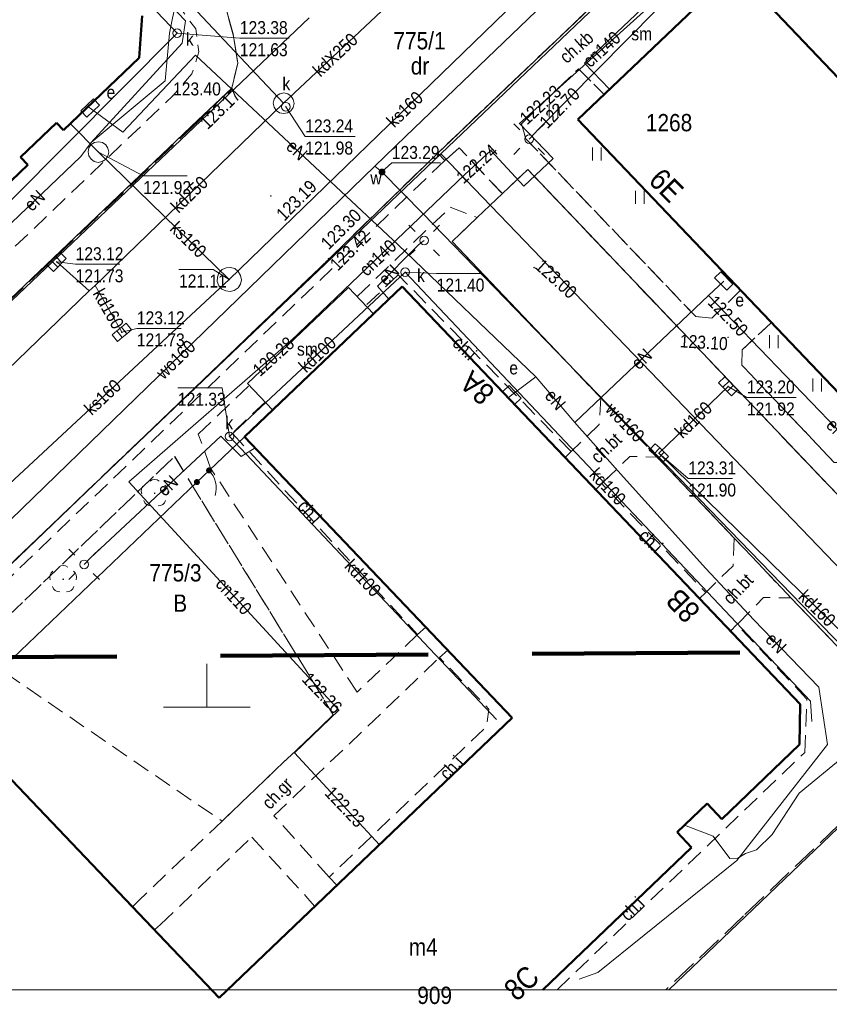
# Model space of a CAD drawing. Extents: x 6439600 to 6443631, y 5654340 to 5654937.
# Tile 27 of 54: x 6440839 to 6440886, y 5654733 to 5654790. Entities that reach past the tile are written whole.
import ezdxf
from ezdxf.enums import TextEntityAlignment as Align

# ---------------------------------------------------------------- set-up
doc = ezdxf.new("R2010")
doc.units = 0
doc.header["$MEASUREMENT"] = 0
for name, pattern in [('1.0_0.5', [1.5, 1, -0.5]), ('1.5_0.5', [2, 1.5, -0.5]), ('2', [0.9, 0.6, -0.3]), ('219-500', [0]), ('PRZER2-1', [3, 2, -1])]:
    doc.linetypes.add(name, pattern=pattern)
doc.layers.get('0').update_dxf_attribs({"color": 2, "linetype": 'CONTINUOUS', "lineweight": 5})
doc.layers.add('1ramki', color=7, linetype='PRZER2-1', lineweight=18)
doc.layers.add('z - kartowanie', color=2, linetype='CONTINUOUS', lineweight=5)
for name, color, linetype in [('203-punkt graniczny', 7, 'CONTINUOUS'), ('209-oznaczenie konturu klasyfikacyjnego', 7, 'CONTINUOUS'), ('210-oznaczenie konturu użytku gruntowego', 7, 'CONTINUOUS'), ('211-numer działki ewidencyjnej', 7, 'CONTINUOUS'), ('218-kontur użytku gruntowego', 7, 'CONTINUOUS'), ('219-działka ewidencyjna', 7, 'CONTINUOUS'), ('238-Punkt adresowy budynku', 7, 'CONTINUOUS'), ('312-budynek ewidencyjny', 7, 'CONTINUOUS'), ('312-oznaczenie budynku ewidencyjnego', 7, 'CONTINUOUS'), ('312-oznaczenie budynku ewidencyjnego-Atr117', 7, 'CONTINUOUS'), ('chodnik', 7, 'CONTINUOUS'), ('chodnik-Atr17', 7, 'CONTINUOUS'), ('jezdnia', 7, 'CONTINUOUS'), ('komora podziemna', 7, 'CONTINUOUS'), ('kratka ściekowa', 7, 'CONTINUOUS'), ('krawężnik', 7, 'CONTINUOUS'), ('latarnia', 7, 'CONTINUOUS'), ('ogrodzenie trwałe', 7, 'CONTINUOUS'), ('pikieta sztuczna', 7, 'CONTINUOUS'), ('pikieta sztuczna-Atr2', 7, 'CONTINUOUS'), ('plac gier i zabaw', 7, 'CONTINUOUS'), ('przewód ciepłowniczy', 7, 'CONTINUOUS'), ('przewód ciepłowniczy-Atr1', 7, 'CONTINUOUS'), ('przewód elektroenergetyczny podziemny', 7, 'CONTINUOUS'), ('przewód elektroenergetyczny podziemny-Atr1', 7, 'CONTINUOUS'), ('przewód kanalizacyjny', 7, 'CONTINUOUS'), ('przewód kanalizacyjny-Atr1', 7, 'CONTINUOUS'), ('przewód telekomunikacyjny podziemny', 7, 'CONTINUOUS'), ('przewód wodociągowy', 7, 'CONTINUOUS'), ('przewód wodociągowy-Atr1', 7, 'CONTINUOUS'), ('rzedna', 7, 'CONTINUOUS'), ('rzedna-Atr2', 7, 'CONTINUOUS'), ('rzedna-Atr3', 7, 'CONTINUOUS'), ('studnia kanalizacyjna', 7, 'CONTINUOUS'), ('studnia kanalizacyjna-Atr17', 7, 'CONTINUOUS'), ('szafa elektroenergetyczna lub kontener', 7, 'CONTINUOUS'), ('szafa elektroenergetyczna lub kontener-Atr17', 7, 'CONTINUOUS'), ('trawnik', 7, 'CONTINUOUS'), ('właz do komory lub kanału - okrągły', 7, 'CONTINUOUS'), ('właz do komory lub kanału - okrągły-Atr17', 7, 'CONTINUOUS'), ('Zakres', 7, 'CONTINUOUS'), ('zasuwa lub zawór', 7, 'CONTINUOUS'), ('zasuwa lub zawór-Atr17', 7, 'CONTINUOUS')]:
    doc.layers.add(name, color=color, linetype=linetype)
doc.styles.add('MapaZas', font='geodezja.shx', dxfattribs={"width": 0.9})
doc.linetypes.add('902-500', pattern='A,3.75,0,[1,ksztalty.shx,S=0.5,R=0,X=0,Y=0],3.75', length=7.5)

# ---------------------------------------------------------------- blocks, each defined once
blk = doc.blocks.new('203')
at = {"linetype": 'Continuous', "lineweight": 0}
h = blk.add_hatch(color=0, dxfattribs=at)
edge = h.paths.add_edge_path()
edge.add_arc((0, 0), 0.045, 0, 360)
blk = doc.blocks.new('PW01')
at = {"linetype": 'Continuous', "lineweight": 13}
h = blk.add_hatch(color=0, dxfattribs=at)
edge = h.paths.add_edge_path()
edge.add_arc((0, 0), 0.045, 0, 360)
blk = doc.blocks.new('US15')
at = {"color": 0, "linetype": 'Continuous', "lineweight": 13}
blk.add_circle((0, 0), 0.25, dxfattribs=at)
blk = doc.blocks.new('US22')
at = {"color": 0, "linetype": 'Continuous', "lineweight": 13}
blk.add_circle((0, 0), 0.25, dxfattribs=at)
blk = doc.blocks.new('US25')
at = {"linetype": 'Continuous', "lineweight": 0}
h = blk.add_hatch(color=0, dxfattribs=at)
edge = h.paths.add_edge_path()
edge.add_arc((0, 0), 0.2, 0, 360)
blk = doc.blocks.new('TU04')
at = {"color": 0, "linetype": 'Continuous', "lineweight": 13}
for p, q in [((0, 0), (0, 0.75)), ((0.5, 0), (0.5, 0.75))]:
    blk.add_line(p, q, dxfattribs=at)
blk = doc.blocks.new('US05')
at = {"color": 0, "linetype": 'Continuous', "lineweight": 13}
for p, q in [((-0.525, -0.25), (-0.525, 0.25)), ((-0.525, 0.25), (-0.175, 0.25)), ((-0.175, -0.25), (-0.175, 0.25)), ((-0.175, 0.25), (0.175, 0.25)), ((0.175, -0.25), (0.175, 0.25)), ((0.175, 0.25), (0.525, 0.25)), ((0.525, -0.25), (0.525, 0.25)), ((-0.525, -0.25), (-0.175, -0.25)), ((-0.175, -0.25), (0.175, -0.25)), ((0.175, -0.25), (0.525, -0.25))]:
    blk.add_line(p, q, dxfattribs=at)
blk = doc.blocks.new('US18')
at = {"color": 0, "linetype": 'Continuous', "lineweight": 13}
for p, q in [((-0.5, -0.25), (-0.5, 0.25)), ((-0.5, 0.25), (0.5, 0.25)), ((0.5, -0.25), (0.5, 0.25)), ((-0.5, -0.25), (0.5, -0.25))]:
    blk.add_line(p, q, dxfattribs=at)
blk = doc.blocks.new('SM01')
at = {"color": 0, "linetype": 'Continuous', "lineweight": 13}
for p, q in [((-0.53, 0.531), (-0.883, 0.884)), ((0.531, 0.531), (0.884, 0.884)), ((-0.53, -0.53), (-0.883, -0.883)), ((0.531, -0.53), (0.884, -0.883))]:
    blk.add_line(p, q, dxfattribs=at)
blk.add_circle((0, 0), 0.25, dxfattribs=at)
blk = doc.blocks.new('ktok04l')
at = {"color": 0, "linetype": 'Continuous', "lineweight": 18}
blk.add_arc((0, 3), 3, 210, 270, dxfattribs=at)
blk = doc.blocks.new('bgs')
at = {"color": 0, "linetype": 'Continuous', "lineweight": 0, "const_width": 0.35}
blk.add_lwpolyline([(-0.175, 0, 1), (0.175, 0, 1)], format="xyb", close=True, dxfattribs=at)
blk = doc.blocks.new('OP021')
at = {"linetype": 'Continuous', "lineweight": 13}
h = blk.add_hatch(color=0, dxfattribs=at)
edge = h.paths.add_edge_path()
edge.add_arc((0, 0), 0.05, 0, 360)
at = {"color": 0, "linetype": 'Continuous', "lineweight": 13}
for centre, start, end in [((0, 0.4), 49.272, 130.728), ((-0.38, 0.124), 121.308, 202.548), ((0.38, 0.124), 337.452, 58.692), ((-0.235, -0.324), 193.221, 274.871), ((0.235, -0.324), 265.129, 346.779)]:
    blk.add_arc(centre, 0.4, start, end, dxfattribs=at)

msp = doc.modelspace()

# ---------------------------------------------------------------- linework, layer by layer
at = {"color": 0, "lineweight": 13}
for p, q in [((6440850, 5654750), (6440850, 5654752.5)), ((6440850, 5654750), (6440850, 5654752.5)), ((6440847.5, 5654750), (6440852.5, 5654750)), ((6440847.5, 5654750), (6440852.5, 5654750))]:
    msp.add_line(p, q, dxfattribs=at)
at = {"layer": '1ramki', "color": 0, "linetype": 'Continuous', "lineweight": 13}
msp.add_lwpolyline([(6441061.201, 5654733.678), (6440774.191, 5654733.678), (6440774.191, 5654936.883), (6441061.201, 5654936.883)], close=True, dxfattribs=at)
at = {"layer": '218-kontur użytku gruntowego', "color": 3, "linetype": 'Continuous', "lineweight": 13, "flags": 128}
for points in [[(6440863.53, 5654781.95), (6440910.96, 5654827.15)], [(6440910.96, 5654827.15), (6440863.53, 5654781.95)], [(6440810.59, 5654746.77), (6440855.91, 5654789.81)], [(6440855.91, 5654789.81), (6440810.59, 5654746.77)], [(6440826.87, 5654747.04), (6440863.53, 5654781.95)], [(6440863.53, 5654781.95), (6440826.87, 5654747.04)]]:
    msp.add_lwpolyline(points, dxfattribs=at)
at = {"layer": '218-kontur użytku gruntowego', "color": 3, "linetype": 'Continuous', "lineweight": 13}
for points in [[(6440894.03, 5654750.25), (6440876.69, 5654733.678)], [(6440876.69, 5654733.678), (6440894.03, 5654750.25)]]:
    msp.add_lwpolyline(points, dxfattribs=at)
at = {"layer": '219-działka ewidencyjna', "color": 3, "linetype": '219-500', "lineweight": 13, "flags": 128}
for points in [[(6440863.53, 5654781.95), (6440910.96, 5654827.15)], [(6440855.91, 5654789.81), (6440810.59, 5654746.77)], [(6440863.53, 5654781.95), (6440826.87, 5654747.04)], [(6440894.03, 5654750.25), (6440863.53, 5654781.95)]]:
    msp.add_lwpolyline(points, dxfattribs=at)
at = {"layer": '219-działka ewidencyjna', "color": 3, "linetype": '219-500', "lineweight": 13}
msp.add_lwpolyline([(6440894.03, 5654750.25), (6440876.69, 5654733.678)], dxfattribs=at)
at = {"layer": '312-budynek ewidencyjny', "color": 7, "linetype": 'Continuous', "lineweight": 50, "flags": 128}
for points in [[(6440871.44, 5654783.94), (6440880.52, 5654792.61)], [(6440880.52, 5654792.61), (6440895.99, 5654776.37)], [(6440846.27, 5654789.93), (6440846.09, 5654787.5)], [(6440846.09, 5654787.5), (6440841.72, 5654783.32)], [(6440841.31, 5654783.75), (6440839.24, 5654781.77)], [(6440841.72, 5654783.32), (6440841.31, 5654783.75)], [(6440894.46, 5654759.82), (6440871.44, 5654783.94)], [(6440839.65, 5654781.33), (6440837.23, 5654779.02)], [(6440839.24, 5654781.77), (6440839.65, 5654781.33)], [(6440852.17, 5654765.62), (6440861.28, 5654774.29)], [(6440861.28, 5654774.29), (6440884.29, 5654750.17)], [(6440867.65, 5654749.39), (6440852.17, 5654765.62)], [(6440884.29, 5654750.17), (6440884.25, 5654747.84)], [(6440835.22, 5654749.44), (6440850.72, 5654733.22)], [(6440850.72, 5654733.22), (6440867.65, 5654749.39)], [(6440884.25, 5654747.84), (6440879.75, 5654743.54)], [(6440878.91, 5654744.44), (6440877.17, 5654742.78)], [(6440879.75, 5654743.54), (6440878.91, 5654744.44)], [(6440877.17, 5654742.78), (6440878.01, 5654741.89)]]:
    msp.add_lwpolyline(points, dxfattribs=at)
at = {"layer": '312-budynek ewidencyjny', "color": 7, "linetype": 'Continuous', "lineweight": 50}
msp.add_lwpolyline([(6440878.01, 5654741.89), (6440869.407, 5654733.678)], dxfattribs=at)
at = {"layer": 'chodnik', "color": 7, "linetype": '1.0_0.5', "lineweight": 13}
for p, q in [((6440868.18, 5654783.7), (6440871.48, 5654786.87)), ((6440871.48, 5654786.87), (6440872.95, 5654785.38)), ((6440872.95, 5654785.38), (6440873.18, 5654785.6)), ((6440868.43, 5654782.83), (6440868.18, 5654783.7)), ((6440878.25, 5654772.56), (6440868.43, 5654782.83)), ((6440864.58, 5654782.3), (6440863.75, 5654781.57)), ((6440867.08, 5654779.66), (6440864.58, 5654782.3)), ((6440863.75, 5654781.57), (6440820.82, 5654740.43)), ((6440865.63, 5654778.28), (6440867.08, 5654779.66)), ((6440858.689, 5654773.719), (6440864.07, 5654778.87)), ((6440864.07, 5654778.87), (6440865.63, 5654778.28)), ((6440861.06, 5654774.97), (6440859.186, 5654773.196)), ((6440871.05, 5654764.77), (6440861.06, 5654774.97)), ((6440859.63, 5654772.73), (6440861.28, 5654774.29)), ((6440861.28, 5654774.29), (6440870.7, 5654764.43)), ((6440880.84, 5654774.08), (6440879.19, 5654772.47)), ((6440882.62, 5654772.22), (6440880.84, 5654774.08)), ((6440853.78, 5654767.15), (6440859.63, 5654772.73)), ((6440879.19, 5654772.47), (6440878.25, 5654772.56)), ((6440880.93, 5654770.64), (6440882.62, 5654772.22)), ((6440880.91, 5654769.76), (6440880.93, 5654770.64)), ((6440886.25, 5654764.14), (6440880.91, 5654769.76)), ((6440849.51, 5654765.77), (6440852.44, 5654768.57)), ((6440853.372, 5654767.622), (6440851.47, 5654765.83)), ((6440852.17, 5654765.62), (6440853.78, 5654767.15)), ((6440850.22, 5654763.81), (6440849.51, 5654765.77)), ((6440851.47, 5654765.83), (6440862.18, 5654754.19)), ((6440862.66, 5654754.63), (6440852.17, 5654765.62)), ((6440870.7, 5654764.43), (6440871.05, 5654764.77)), ((6440836.46, 5654753.28), (6440848.14, 5654764.48)), ((6440848.14, 5654764.48), (6440849.14, 5654762.84)), ((6440858.68, 5654750.87), (6440850.22, 5654763.81)), ((6440849.14, 5654762.84), (6440857.31, 5654749.56)), ((6440862.66, 5654754.63), (6440862.18, 5654754.19)), ((6440862.18, 5654754.19), (6440862.66, 5654754.63)), ((6440863.93, 5654753.29), (6440862.66, 5654754.63)), ((6440862.18, 5654754.19), (6440858.68, 5654750.87)), ((6440853.88, 5654743.73), (6440863.45, 5654752.87)), ((6440863.45, 5654752.87), (6440863.93, 5654753.29)), ((6440857.31, 5654749.56), (6440850.88, 5654743.42)), ((6440857.07, 5654740.19), (6440853.88, 5654743.73)), ((6440850.88, 5654743.42), (6440846.07, 5654738.84)), ((6440847.33, 5654737.46), (6440852.6, 5654742.5)), ((6440852.6, 5654742.5), (6440855.82, 5654738.98)), ((6440856.24, 5654738.5), (6440857.52, 5654739.72)), ((6440857.52, 5654739.72), (6440857.07, 5654740.19)), ((6440846.07, 5654738.84), (6440845.7, 5654738.47)), ((6440855.82, 5654738.98), (6440856.24, 5654738.5)), ((6440845.7, 5654738.47), (6440846.97, 5654737.14)), ((6440846.97, 5654737.14), (6440847.33, 5654737.46))]:
    msp.add_line(p, q, dxfattribs=at)
at = {"layer": 'chodnik', "color": 7, "linetype": '1.0_0.5', "lineweight": 13, "flags": 128}
for points in [[(6440942.82, 5654796.94), (6440939.94, 5654796.98), (6440937.76, 5654799.26), (6440941.25, 5654802.59), (6440917.33, 5654827.7), (6440913.84, 5654824.39), (6440910.98, 5654827.37), (6440886.81, 5654804.24), (6440876.93, 5654794.93), (6440863.34, 5654782), (6440863.75, 5654781.57), (6440864.58, 5654782.3), (6440867.08, 5654779.66), (6440868.54, 5654781.05), (6440892.55, 5654755.87), (6440892.75, 5654755.68), (6440892.96, 5654755.5), (6440893.12, 5654755.38), (6440893.19, 5654755.33), (6440893.42, 5654755.18), (6440893.65, 5654755.03), (6440893.9, 5654754.9), (6440894.15, 5654754.78), (6440894.41, 5654754.68), (6440894.67, 5654754.59), (6440894.93, 5654754.51), (6440895.2, 5654754.45), (6440895.48, 5654754.4), (6440895.75, 5654754.36), (6440896.03, 5654754.34), (6440896.31, 5654754.34), (6440896.59, 5654754.36), (6440896.87, 5654754.39), (6440897.14, 5654754.43), (6440897.41, 5654754.49), (6440897.68, 5654754.57), (6440897.95, 5654754.66), (6440898.21, 5654754.76), (6440898.46, 5654754.88), (6440898.7, 5654755.02), (6440898.94, 5654755.16), (6440899.17, 5654755.32), (6440899.39, 5654755.5), (6440899.6, 5654755.68)], [(6440851.55, 5654788.75), (6440851.13, 5654790.25), (6440850.04, 5654791.6), (6440848.61, 5654790.18), (6440849.36, 5654789.17), (6440849.54, 5654787.84), (6440849.14, 5654786.58), (6440848.05, 5654785.33), (6440830.7, 5654768.75), (6440827.69, 5654765.89), (6440814.85, 5654753.65), (6440814.36, 5654753.24), (6440813.67, 5654753.04), (6440813, 5654753.03), (6440812.35, 5654753.12), (6440811.69, 5654753.33), (6440810.87, 5654753.84), (6440809.34, 5654752.54), (6440810.6, 5654751.63), (6440812.07, 5654751.11), (6440813.64, 5654750.99), (6440815.16, 5654751.39), (6440816.09, 5654752.08), (6440849.49, 5654783.9), (6440851.44, 5654785.75), (6440851.79, 5654787.2)], [(6440872.76, 5654767.86), (6440872.67, 5654766.33), (6440871.05, 5654764.77), (6440870.7, 5654764.43), (6440872.47, 5654762.57), (6440872.82, 5654762.91), (6440874.44, 5654764.48), (6440876.02, 5654764.44)], [(6440872.82, 5654762.91), (6440872.47, 5654762.57), (6440878.47, 5654756.28), (6440878.83, 5654756.63)], [(6440880.48, 5654759.77), (6440880.41, 5654758.17), (6440878.83, 5654756.63), (6440878.47, 5654756.28), (6440880.26, 5654754.4), (6440882.17, 5654756.33), (6440883.75, 5654756.32)], [(6440863.93, 5654753.29), (6440863.45, 5654752.87), (6440866.3, 5654749.88), (6440866.16, 5654748.88), (6440857.07, 5654740.19), (6440857.52, 5654739.72), (6440867.65, 5654749.39)]]:
    msp.add_lwpolyline(points, close=True, dxfattribs=at)
at = {"layer": 'chodnik', "color": 7, "linetype": '1.0_0.5', "lineweight": 13}
for points in [[(6440880.63, 5654754.78), (6440880.26, 5654754.4), (6440884.29, 5654750.17), (6440884.25, 5654747.84), (6440879.75, 5654743.54), (6440878.91, 5654744.44), (6440877.17, 5654742.78), (6440878.01, 5654741.89), (6440869.413, 5654733.678)], [(6440870.241, 5654733.678), (6440884.55, 5654747.39), (6440884.67, 5654750.46), (6440880.63, 5654754.78)]]:
    msp.add_lwpolyline(points, dxfattribs=at)
at = {"layer": 'jezdnia', "color": 7, "linetype": '1.5_0.5', "lineweight": 13}
for points in [[(6440827.298, 5654733.678), (6440821.92, 5654739.32), (6440820.82, 5654740.43), (6440820.43, 5654740.89), (6440819.33, 5654742.43), (6440818.95, 5654743.52), (6440818.84, 5654744.5), (6440818.89, 5654745.43), (6440819.34, 5654746.49), (6440819.95, 5654747.29), (6440820.93, 5654748.06), (6440822.15, 5654748.15), (6440822.8, 5654747.69), (6440825.13, 5654745.26), (6440857.05, 5654775.88), (6440863.34, 5654782), (6440876.93, 5654794.93), (6440886.81, 5654804.24), (6440910.98, 5654827.37), (6440912.97, 5654829.21)], [(6440838.12, 5654804.27), (6440842.88, 5654799.25), (6440846.16, 5654795.77), (6440850.04, 5654791.6), (6440851.13, 5654790.25), (6440851.55, 5654788.75), (6440851.79, 5654787.2), (6440851.44, 5654785.75), (6440849.53, 5654783.86), (6440816.09, 5654752.08)], [(6440892.55, 5654755.87), (6440868.54, 5654781.05), (6440867.08, 5654779.66), (6440865.63, 5654778.28), (6440864.18, 5654776.89), (6440872.76, 5654767.86), (6440880.48, 5654759.77), (6440883.75, 5654756.32), (6440888.19, 5654751.68)], [(6440887.97, 5654744.59), (6440881.01, 5654737.95), (6440876.527, 5654733.678)]]:
    msp.add_lwpolyline(points, dxfattribs=at)
at = {"layer": 'komora podziemna', "color": 32, "linetype": 'Continuous', "lineweight": 13, "flags": 128}
for points in [[(6440854.2, 5654784.33), (6440854.01, 5654784.47), (6440853.89, 5654784.66), (6440853.84, 5654784.89), (6440853.89, 5654785.12), (6440854.03, 5654785.31), (6440854.22, 5654785.43), (6440854.45, 5654785.48), (6440854.68, 5654785.42), (6440854.87, 5654785.29), (6440854.99, 5654785.1), (6440855.04, 5654784.87), (6440854.99, 5654784.64), (6440854.85, 5654784.45), (6440854.66, 5654784.32), (6440854.43, 5654784.28)], [(6440844.34, 5654782.05), (6440844.28, 5654781.82), (6440844.15, 5654781.63), (6440843.96, 5654781.51), (6440843.73, 5654781.46), (6440843.5, 5654781.51), (6440843.31, 5654781.65), (6440843.18, 5654781.84), (6440843.14, 5654782.07), (6440843.19, 5654782.3), (6440843.32, 5654782.49), (6440843.52, 5654782.61), (6440843.75, 5654782.66), (6440843.98, 5654782.61), (6440844.16, 5654782.47), (6440844.29, 5654782.28)], [(6440852, 5654774.69), (6440851.94, 5654774.44), (6440851.81, 5654774.22), (6440851.59, 5654774.07), (6440851.34, 5654774), (6440851.09, 5654774.04), (6440850.87, 5654774.15), (6440850.69, 5654774.34), (6440850.6, 5654774.58), (6440850.61, 5654774.84), (6440850.7, 5654775.08), (6440850.89, 5654775.27), (6440851.12, 5654775.38), (6440851.37, 5654775.4), (6440851.62, 5654775.33), (6440851.82, 5654775.16), (6440851.95, 5654774.94)]]:
    msp.add_lwpolyline(points, close=True, dxfattribs=at)
at = {"layer": 'krawężnik', "color": 7, "linetype": 'Continuous', "lineweight": 13, "flags": 128}
for points in [[(6440912.97, 5654829.21), (6440910.98, 5654827.37), (6440886.81, 5654804.24), (6440876.93, 5654794.93), (6440863.34, 5654782), (6440857.05, 5654775.88), (6440825.13, 5654745.26)], [(6440850.04, 5654791.6), (6440851.13, 5654790.25), (6440851.55, 5654788.75), (6440851.79, 5654787.2), (6440851.44, 5654785.75), (6440849.49, 5654783.9), (6440816.09, 5654752.08)], [(6440864.18, 5654776.89), (6440865.63, 5654778.28), (6440867.08, 5654779.66), (6440868.54, 5654781.05)], [(6440868.54, 5654781.05), (6440892.55, 5654755.87)], [(6440872.76, 5654767.86), (6440864.18, 5654776.89)], [(6440880.48, 5654759.77), (6440876.02, 5654764.44)], [(6440883.75, 5654756.32), (6440888.19, 5654751.68)]]:
    msp.add_lwpolyline(points, dxfattribs=at)
at = {"layer": 'ogrodzenie trwałe', "color": 7, "linetype": '902-500', "lineweight": 35}
for points in [[(6440850.133, 5654763.676), (6440852.17, 5654765.62)], [(6440835.22, 5654749.44), (6440849.425, 5654763)]]:
    msp.add_lwpolyline(points, dxfattribs=at)
at = {"layer": 'plac gier i zabaw', "color": 7, "linetype": '1.0_0.5', "lineweight": 13, "flags": 128}
msp.add_lwpolyline([(6440857.31, 5654749.56), (6440849.14, 5654762.84), (6440848.14, 5654764.48), (6440836.46, 5654753.28), (6440838.08, 5654752.17), (6440850.88, 5654743.42)], close=True, dxfattribs=at)
at = {"layer": 'przewód ciepłowniczy', "color": 212, "linetype": 'Continuous', "lineweight": 13, "flags": 128}
for points in [[(6440891.37, 5654805.23), (6440890.16, 5654804.09), (6440877.56, 5654792.28), (6440868.07, 5654783.71), (6440870.02, 5654781.68), (6440868.31, 5654780.09), (6440866.42, 5654782.16), (6440864.88, 5654780.74)], [(6440854.87, 5654771.18), (6440864.88, 5654780.74)], [(6440854.87, 5654771.18), (6440845.5, 5654763.01), (6440857.62, 5654749.82), (6440855.07, 5654747.37), (6440859.97, 5654742.05)]]:
    msp.add_lwpolyline(points, dxfattribs=at)
at = {"layer": 'przewód elektroenergetyczny podziemny', "color": 1, "linetype": 'Continuous', "lineweight": 13, "flags": 128}
for points in [[(6440868.62, 5654782.81), (6440869.17, 5654783.38), (6440875.99, 5654790.28), (6440887.85, 5654801.06), (6440888.27, 5654801.39), (6440888.61, 5654801.79), (6440891.81, 5654805.07), (6440898, 5654811.58), (6440900.58, 5654814.71), (6440902.32, 5654816.71), (6440903.96, 5654818.44), (6440906.7, 5654819.62), (6440907.59, 5654819.96), (6440907.99, 5654820.13), (6440908.47, 5654819.72), (6440931.56, 5654795.19), (6440931.92, 5654794.82)], [(6440841.64, 5654797.08), (6440848.76, 5654789.63), (6440848.57, 5654788.34), (6440843.31, 5654782.62)], [(6440848.67, 5654791.45), (6440848.23, 5654790.83), (6440847.85, 5654788.93), (6440847.59, 5654786.18), (6440843.31, 5654782.62)], [(6440843.15, 5654784.68), (6440843.26, 5654784.6), (6440845.14, 5654783.21), (6440849.34, 5654787.66), (6440861.05, 5654776.7), (6440869.02, 5654769.07)], [(6440843.31, 5654782.62), (6440842.72, 5654781.81), (6440837.37, 5654776.7), (6440836.76, 5654776.39), (6440830.7, 5654770.17), (6440830.49, 5654769.96)], [(6440860.52, 5654773.57), (6440859.86, 5654774.31), (6440862.24, 5654776.7), (6440862.56, 5654776.95)], [(6440878.98, 5654773.77), (6440879.87, 5654774.61)], [(6440878.98, 5654773.77), (6440871.26, 5654766.45)], [(6440899.91, 5654760.82), (6440897.29, 5654758.33), (6440893.81, 5654758.38), (6440878.98, 5654773.77)], [(6440867.41, 5654767.87), (6440867.63, 5654768.04), (6440869.02, 5654769.07)], [(6440869.02, 5654769.07), (6440871.26, 5654766.45)], [(6440871.26, 5654766.45), (6440871.38, 5654766.3), (6440874.07, 5654763.28), (6440878.84, 5654758.01), (6440881.6, 5654755.05), (6440885.36, 5654751.16), (6440885.87, 5654747.84), (6440880.63, 5654741.15), (6440872.59, 5654734.67), (6440871.52, 5654734.29)], [(6440852.8, 5654764.97), (6440851.99, 5654764.47), (6440850.81, 5654765.65), (6440843.26, 5654758.61), (6440842.91, 5654758.25)]]:
    msp.add_lwpolyline(points, dxfattribs=at)
at = {"layer": 'przewód kanalizacyjny', "color": 34, "linetype": 'Continuous', "lineweight": 13, "flags": 128}
msp.add_lwpolyline([(6440848.29, 5654788.93), (6440813.2, 5654753.66), (6440792.45, 5654774.58), (6440803.43, 5654784.19), (6440812.99, 5654774.59), (6440828.19, 5654789.07), (6440818.73, 5654799.09), (6440829.19, 5654808.97)], close=True, dxfattribs=at)
for points in [[(6440832.89, 5654807.73), (6440854.44, 5654784.88)], [(6440851.3, 5654774.7), (6440871.57, 5654794.36)], [(6440854.44, 5654784.88), (6440860.4, 5654790.48)], [(6440854.44, 5654784.88), (6440843.54, 5654774.36)], [(6440843.74, 5654782.06), (6440842.12, 5654783.69)], [(6440851.3, 5654774.7), (6440843.74, 5654782.06)], [(6440843.2, 5654774.04), (6440841.33, 5654775.72)], [(6440861.46, 5654775.12), (6440851.31, 5654765.63)], [(6440884.96, 5654749.17), (6440884.88, 5654750.35), (6440861.46, 5654775.12)], [(6440851.3, 5654774.7), (6440836.65, 5654761.11)], [(6440843.2, 5654774.04), (6440821.88, 5654753.44)], [(6440843.2, 5654774.04), (6440843.54, 5654774.36)], [(6440843.54, 5654774.36), (6440845.09, 5654771.65)], [(6440880.12, 5654768.53), (6440876.12, 5654764.67)], [(6440851.31, 5654765.63), (6440866.73, 5654749.29)], [(6440876.12, 5654764.67), (6440894.41, 5654746.76)]]:
    msp.add_lwpolyline(points, dxfattribs=at)
at = {"layer": 'przewód telekomunikacyjny podziemny', "color": 30, "linetype": 'Continuous', "lineweight": 13, "flags": 128}
msp.add_lwpolyline([(6440901.71, 5654761.09), (6440895.25, 5654755.04), (6440886.71, 5654747.08), (6440884.23, 5654745.03), (6440882.67, 5654742.65), (6440881.77, 5654741.76), (6440881.12, 5654741.56), (6440880.68, 5654741.29), (6440880.22, 5654741.27), (6440879.26, 5654742.55), (6440877.6, 5654743.19)], dxfattribs=at)
at = {"layer": 'przewód wodociągowy', "color": 5, "linetype": 'Continuous', "lineweight": 13, "flags": 128}
for points in [[(6440881.74, 5654802.4), (6440861.5, 5654782.97)], [(6440861.5, 5654782.97), (6440859.71, 5654781.24)], [(6440859.71, 5654781.24), (6440836.68, 5654758.92)], [(6440888.52, 5654751.64), (6440862.51, 5654778.5), (6440860.12, 5654780.91), (6440859.71, 5654781.24)]]:
    msp.add_lwpolyline(points, dxfattribs=at)
at = {"layer": 'rzedna-Atr2', "color": 34, "lineweight": 13, "flags": 128}
for points in [[(6440848.29, 5654788.93), (6440851.91, 5654788.64), (6440854.764, 5654788.64)], [(6440841.33, 5654775.72), (6440842.42, 5654775.58), (6440844.981, 5654775.58)], [(6440861.46, 5654775.12), (6440863.28, 5654775.05), (6440865.868, 5654775.05)], [(6440845.09, 5654771.65), (6440845.96, 5654771.88), (6440848.521, 5654771.88)], [(6440851.31, 5654765.63), (6440850.89, 5654768.45), (6440848.329, 5654768.45)], [(6440880.12, 5654768.53), (6440881.21, 5654767.89), (6440884.058, 5654767.89)], [(6440876.12, 5654764.67), (6440877.82, 5654763.21), (6440880.381, 5654763.21)]]:
    msp.add_lwpolyline(points, dxfattribs=at)
at = {"layer": 'rzedna-Atr2', "color": 7, "lineweight": 13, "flags": 128}
msp.add_lwpolyline([(6440854.57, 5654784.68), (6440855.69, 5654782.96), (6440858.576, 5654782.96)], dxfattribs=at)
at = {"layer": 'rzedna-Atr2', "color": 32, "lineweight": 13, "flags": 128}
for points in [[(6440843.74, 5654782.06), (6440846.33, 5654780.68), (6440848.86, 5654780.68)], [(6440851.3, 5654774.7), (6440850.37, 5654775.28), (6440848.393, 5654775.28)]]:
    msp.add_lwpolyline(points, dxfattribs=at)
at = {"layer": 'rzedna-Atr2', "color": 5, "lineweight": 13, "flags": 128}
msp.add_lwpolyline([(6440860.12, 5654780.91), (6440860.69, 5654781.43), (6440863.512, 5654781.43)], dxfattribs=at)
at = {"layer": 'trawnik', "color": 7, "linetype": '1.0_0.5', "lineweight": 13, "flags": 128}
for points in [[(6440891.09, 5654781.51), (6440896.74, 5654786.9), (6440882.43, 5654797.22), (6440877.25, 5654792.36), (6440878.71, 5654790.89), (6440880.52, 5654792.61)], [(6440868.43, 5654782.83), (6440878.25, 5654772.56), (6440879.19, 5654772.47), (6440880.84, 5654774.08), (6440871.44, 5654783.94), (6440872.95, 5654785.38), (6440871.48, 5654786.87), (6440868.18, 5654783.7)], [(6440888.8, 5654765.75), (6440882.62, 5654772.22), (6440880.93, 5654770.64), (6440880.91, 5654769.76), (6440886.25, 5654764.14), (6440887.1, 5654764.13)]]:
    msp.add_lwpolyline(points, close=True, dxfattribs=at)
at = {"layer": 'z - kartowanie', "color": 0, "linetype": 'Continuous', "lineweight": 18}
msp.add_line((6440852.44, 5654768.57), (6440852.456, 5654768.585), dxfattribs=at)
for points in [[(6440873.268, 5654785.685), (6440871.824, 5654787.195), (6440877.003, 5654792.117), (6440878.48, 5654790.66), (6440873.273, 5654785.68)], [(6440859.635, 5654772.725), (6440858.193, 5654774.24), (6440852.355, 5654768.691), (6440853.8, 5654767.172)], [(6440850.133, 5654763.676), (6440849.425, 5654763)]]:
    msp.add_lwpolyline(points, dxfattribs=at)
at = {"layer": 'Zakres', "color": 221, "linetype": '2', "lineweight": 140, "ltscale": 20, "flags": 128}
msp.add_lwpolyline([(6441020.39, 5654892.11), (6440805.9, 5654889.86), (6440806.46, 5654752.7), (6441021.62, 5654754.02)], close=True, dxfattribs=at)

# ---------------------------------------------------------------- block references
at = {"layer": '203-punkt graniczny', "color": 3, "linetype": 'Continuous', "lineweight": 13}
msp.add_blockref('203', (6440863.53, 5654781.95), dxfattribs=at)
at = {"layer": 'kratka ściekowa', "color": 34, "linetype": 'Continuous', "lineweight": 13}
for p, rotation in [((6440841.33, 5654775.72), 45.13), ((6440845.09, 5654771.65), 38.92), ((6440880.12, 5654768.53), 134.459), ((6440876.12, 5654764.67), 316.08)]:
    msp.add_blockref('US05', p, dxfattribs=dict(at, rotation=rotation))
at = {"layer": 'latarnia', "color": 7, "linetype": 'Continuous', "lineweight": 13}
for p in [(6440868.62, 5654782.81), (6440862.56, 5654776.95), (6440842.91, 5654758.25)]:
    msp.add_blockref('SM01', p, dxfattribs=at)
at = {"layer": 'pikieta sztuczna', "color": 7, "linetype": 'Continuous', "lineweight": 13}
for p in [(6440848.05, 5654785.33), (6440849.53, 5654783.86), (6440853.7, 5654779.53), (6440857.03, 5654775.91), (6440857.05, 5654775.88), (6440868.91, 5654775.39), (6440880.12, 5654771.36)]:
    msp.add_blockref('PW01', p, dxfattribs=at)
at = {"layer": 'rzedna', "color": 34, "linetype": 'Continuous', "lineweight": 13}
for p in [(6440848.29, 5654788.93), (6440854.57, 5654784.68), (6440843.74, 5654782.06), (6440841.33, 5654775.72), (6440861.46, 5654775.12), (6440851.3, 5654774.7), (6440845.09, 5654771.65), (6440880.12, 5654768.53), (6440851.31, 5654765.63), (6440876.12, 5654764.67)]:
    msp.add_blockref('PW01', p, dxfattribs=at)
at = {"layer": 'rzedna', "color": 212, "linetype": 'Continuous', "lineweight": 13}
for p in [(6440868.07, 5654783.71), (6440866.42, 5654782.16), (6440854.87, 5654771.18), (6440857.62, 5654749.82), (6440859.97, 5654742.05)]:
    msp.add_blockref('PW01', p, dxfattribs=at)
at = {"layer": 'rzedna', "color": 1, "linetype": 'Continuous', "lineweight": 13}
for p in [(6440869.17, 5654783.38), (6440878.98, 5654773.77)]:
    msp.add_blockref('PW01', p, dxfattribs=at)
at = {"layer": 'rzedna', "color": 5, "linetype": 'Continuous', "lineweight": 13}
msp.add_blockref('PW01', (6440860.12, 5654780.91), dxfattribs=at)
at = {"layer": 'studnia kanalizacyjna', "color": 34, "linetype": 'Continuous', "lineweight": 13}
for p in [(6440848.29, 5654788.93), (6440861.46, 5654775.12), (6440851.31, 5654765.63)]:
    msp.add_blockref('US15', p, dxfattribs=at)
at = {"layer": 'szafa elektroenergetyczna lub kontener', "color": 1, "linetype": 'Continuous', "lineweight": 13}
for p, rotation in [((6440843.26, 5654784.6), 43.84), ((6440879.87, 5654774.61), 314.4999999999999), ((6440867.63, 5654768.04), 133.92)]:
    msp.add_blockref('US18', p, dxfattribs=dict(at, rotation=rotation))
at = {"layer": 'trawnik', "color": 7, "linetype": 'Continuous', "lineweight": 13}
for p in [(6440869.779, 5654784.069), (6440872.279, 5654781.569), (6440874.779, 5654779.069), (6440882.509, 5654770.729), (6440885.009, 5654768.229)]:
    msp.add_blockref('TU04', p, dxfattribs=at)
at = {"layer": 'właz do komory lub kanału - okrągły', "color": 7, "linetype": 'Continuous', "lineweight": 13}
msp.add_blockref('US22', (6440854.57, 5654784.68), dxfattribs=at)
at = {"layer": 'z - kartowanie', "color": 0, "linetype": 'Continuous', "lineweight": 18, "xscale": 0.5, "yscale": 0.5, "zscale": 0.5}
for name, p, rotation in [('ktok04l', (6440850.133, 5654763.676), 133.6685840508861), ('bgs', (6440850.133, 5654763.676), 133.6685840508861), ('bgs', (6440849.425, 5654763), 313.668584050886)]:
    msp.add_blockref(name, p, dxfattribs=dict(at, rotation=rotation))
at = {"layer": 'z - kartowanie', "color": 94, "linetype": 'Continuous', "lineweight": 13}
for p in [(6440846.986, 5654762.354), (6440841.7, 5654757.39)]:
    msp.add_blockref('OP021', p, dxfattribs=at)
at = {"layer": 'zasuwa lub zawór', "color": 5, "linetype": 'Continuous', "lineweight": 13}
msp.add_blockref('US25', (6440860.12, 5654780.91), dxfattribs=at)

# ---------------------------------------------------------------- texts
at = {"layer": '209-oznaczenie konturu klasyfikacyjnego', "color": 3, "linetype": 'Continuous', "lineweight": 13, "style": 'MapaZas', "width": 0.9}
msp.add_text('dr', height=1, dxfattribs=at).set_placement((6440861.785, 5654787.536), align=Align.TOP_LEFT)
at = {"layer": '210-oznaczenie konturu użytku gruntowego', "color": 3, "linetype": 'Continuous', "lineweight": 13, "style": 'MapaZas', "width": 0.9}
msp.add_text('B', height=1, dxfattribs=at).set_placement((6440848.061, 5654755.509))
at = {"layer": '211-numer działki ewidencyjnej', "color": 3, "linetype": 'Continuous', "lineweight": 13, "style": 'MapaZas', "width": 0.9}
msp.add_text('775/1', height=1, dxfattribs=at).set_placement((6440860.783, 5654788.99), align=Align.TOP_LEFT)
msp.add_text('775/3', height=1, dxfattribs=at).set_placement((6440846.682, 5654757.262))
at = {"layer": '238-Punkt adresowy budynku', "color": 7, "linetype": 'Continuous', "lineweight": 13, "style": 'MapaZas', "width": 0.9}
for s, rotation, p in [('6E', 315.001, (6440876.11, 5654779.7)), ('8A', 498.021, (6440866.03, 5654768.9)), ('8B', 493.649, (6440877.95, 5654756.29)), ('8C', 403.276, (6440868.61, 5654733.62))]:
    msp.add_text(s, height=1.25, rotation=rotation, dxfattribs=at).set_placement(p, align=Align.CENTER)
at = {"layer": '312-oznaczenie budynku ewidencyjnego', "color": 7, "linetype": 'Continuous', "lineweight": 13, "style": 'MapaZas', "width": 0.9}
msp.add_text('1268', height=1, dxfattribs=at).set_placement((6440875.37, 5654783.26))
msp.add_text('909', height=1, dxfattribs=at).set_placement((6440862.16, 5654733.86), align=Align.TOP_LEFT)
at = {"layer": '312-oznaczenie budynku ewidencyjnego-Atr117', "color": 7, "lineweight": 13, "style": 'MapaZas', "width": 0.9}
msp.add_text('m4', height=1, dxfattribs=at).set_placement((6440861.67, 5654736.65), align=Align.TOP_LEFT)
at = {"layer": 'chodnik-Atr17', "color": 7, "lineweight": 13, "style": 'MapaZas', "width": 0.9}
msp.add_text('ch.kb', height=0.75, rotation=41.099, dxfattribs=at).set_placement((6440870.79, 5654787.13))
for s, rotation, p in [('ch.i', 316.312, (6440864.9, 5654770.73)), ('ch.bt', 43.141, (6440873.07, 5654764.97)), ('ch.i', 313.172, (6440855.94, 5654761.29)), ('ch.i', 317.002, (6440875.65, 5654759.6)), ('ch.bt', 46.005, (6440880.69, 5654756.83)), ('ch.i', 46.742, (6440864.12, 5654746.51)), ('ch.gr', 46.486, (6440854.07, 5654745.03)), ('ch.i', 44.094, (6440874.58, 5654738.36))]:
    msp.add_text(s, height=0.75, rotation=rotation, dxfattribs=at).set_placement(p, align=Align.MIDDLE_CENTER)
at = {"layer": 'pikieta sztuczna-Atr2', "color": 7, "lineweight": 13, "style": 'MapaZas', "width": 0.9}
msp.add_text('123.40', height=0.75, dxfattribs=at).set_placement((6440848.05, 5654785.33))
msp.add_text('123.17', height=0.75, rotation=44.389, dxfattribs=at).set_placement((6440849.53, 5654783.86), align=Align.TOP_LEFT)
for s, rotation, p in [('123.19', 45.158, (6440854.47, 5654778.03)), ('123.30', 44.844, (6440857.04, 5654776.37)), ('123.42', 44.844, (6440857.57, 5654775.15)), ('123.00', 317.827, (6440868.91, 5654775.39))]:
    msp.add_text(s, height=0.75, rotation=rotation, dxfattribs=at).set_placement(p)
msp.add_text('123.10', height=0.75, rotation=356.31, dxfattribs=at).set_placement((6440880.12, 5654771.36), align=Align.TOP_RIGHT)
at = {"layer": 'przewód ciepłowniczy-Atr1', "color": 212, "lineweight": 13, "style": 'MapaZas', "width": 0.9}
for s, rotation, p in [('cn140', 42.083, (6440872.82, 5654788)), ('cn140', 43.682, (6440859.88, 5654775.96)), ('cn110', 312.579, (6440851.56, 5654756.42))]:
    msp.add_text(s, height=0.75, rotation=rotation, dxfattribs=at).set_placement(p, align=Align.MIDDLE_CENTER)
at = {"layer": 'przewód elektroenergetyczny podziemny-Atr1', "color": 1, "lineweight": 13, "style": 'MapaZas', "width": 0.9}
for rotation, p in [(316.894, (6440855.2, 5654782.18)), (43.685, (6440840.05, 5654779.26)), (45.12, (6440860.51, 5654774.96)), (43.476, (6440875.12, 5654770.11)), (310.529, (6440870.14, 5654767.76)), (313.938, (6440886.4, 5654766.08)), (43, (6440847.74, 5654762.79)), (314.027, (6440882.89, 5654753.71))]:
    msp.add_text('eN', height=0.75, rotation=rotation, dxfattribs=at).set_placement(p, align=Align.MIDDLE_CENTER)
at = {"layer": 'przewód kanalizacyjny-Atr1', "color": 34, "lineweight": 13, "style": 'MapaZas', "width": 0.9}
for s, rotation, p in [('kdX250', 43.216, (6440857.42, 5654787.68)), ('ks160', 44.125, (6440861.44, 5654784.53)), ('kd250', 43.984, (6440848.99, 5654779.62)), ('ks160', 315.77, (6440848.93, 5654777)), ('kd160', 299.767, (6440844.32, 5654773.01)), ('kd100', 43.076, (6440856.39, 5654770.38)), ('ks160', 42.85, (6440843.98, 5654767.91)), ('kd160', 43.979, (6440878.12, 5654766.6)), ('kd100', 313.395, (6440873.17, 5654762.74)), ('kd100', 313.341, (6440859.02, 5654757.46)), ('kd160', 315.601, (6440885.27, 5654755.72))]:
    msp.add_text(s, height=0.75, rotation=rotation, dxfattribs=at).set_placement(p, align=Align.MIDDLE_CENTER)
at = {"layer": 'przewód wodociągowy-Atr1', "color": 5, "lineweight": 13, "style": 'MapaZas', "width": 0.9}
for rotation, p in [(44.102, (6440848.2, 5654770.08)), (314.079, (6440874.17, 5654766.45))]:
    msp.add_text('wo160', height=0.75, rotation=rotation, dxfattribs=at).set_placement(p, align=Align.MIDDLE_CENTER)
at = {"layer": 'rzedna-Atr2', "color": 34, "lineweight": 13, "style": 'MapaZas', "width": 0.9}
for s, p in [('123.38', (6440851.91, 5654788.647)), ('123.12', (6440842.42, 5654775.588)), ('123.12', (6440845.96, 5654771.888)), ('123.20', (6440881.21, 5654767.897)), ('123.31', (6440877.82, 5654763.218))]:
    msp.add_text(s, height=0.75, dxfattribs=at).set_placement(p, align=Align.BOTTOM_LEFT)
at = {"layer": 'rzedna-Atr2', "color": 212, "lineweight": 13, "style": 'MapaZas', "width": 0.9}
for s, rotation, p in [('122.23', 42.083, (6440868.25, 5654783.87)), ('122.24', 42.08, (6440864.58, 5654780.46)), ('122.23', 313.64, (6440857.03, 5654745.25))]:
    msp.add_text(s, height=0.75, rotation=rotation, dxfattribs=at).set_placement(p, align=Align.MIDDLE_LEFT)
at = {"layer": 'rzedna-Atr2', "color": 1, "lineweight": 13, "style": 'MapaZas', "width": 0.9}
for s, rotation, p in [('122.70', 45.334, (6440869.41, 5654783.63)), ('122.50', 313.937, (6440879.16, 5654773.59))]:
    msp.add_text(s, height=0.75, rotation=rotation, dxfattribs=at).set_placement(p, align=Align.MIDDLE_LEFT)
at = {"layer": 'rzedna-Atr2', "color": 7, "lineweight": 13, "style": 'MapaZas', "width": 0.9}
msp.add_text('123.24', height=0.75, dxfattribs=at).set_placement((6440855.69, 5654782.968), align=Align.BOTTOM_LEFT)
at = {"layer": 'rzedna-Atr2', "color": 5, "lineweight": 13, "style": 'MapaZas', "width": 0.9}
msp.add_text('123.29', height=0.75, dxfattribs=at).set_placement((6440860.69, 5654781.438), align=Align.BOTTOM_LEFT)
at = {"layer": 'rzedna-Atr2', "color": 212, "lineweight": 13, "style": 'MapaZas', "width": 0.9}
for s, rotation, p in [('120.28', 42.1, (6440854.87, 5654771.18)), ('122.26', 313.6, (6440857.62, 5654749.82))]:
    msp.add_text(s, height=0.75, rotation=rotation, dxfattribs=at).set_placement(p, align=Align.MIDDLE_RIGHT)
at = {"layer": 'rzedna-Atr3', "color": 34, "lineweight": 13, "style": 'MapaZas', "width": 0.9}
for s, p in [('121.63', (6440851.91, 5654787.372)), ('121.73', (6440842.42, 5654774.312)), ('121.40', (6440863.28, 5654773.782)), ('121.73', (6440845.96, 5654770.612)), ('121.33', (6440848.329, 5654767.183)), ('121.92', (6440881.21, 5654766.622)), ('121.90', (6440877.82, 5654761.942))]:
    msp.add_text(s, height=0.75, dxfattribs=at).set_placement(p, align=Align.BOTTOM_LEFT)
at = {"layer": 'rzedna-Atr3', "color": 7, "lineweight": 13, "style": 'MapaZas', "width": 0.9}
msp.add_text('121.98', height=0.75, dxfattribs=at).set_placement((6440855.69, 5654781.692), align=Align.BOTTOM_LEFT)
at = {"layer": 'rzedna-Atr3', "color": 32, "lineweight": 13, "style": 'MapaZas', "width": 0.9}
for s, p in [('121.92', (6440846.33, 5654779.412)), ('121.11', (6440848.393, 5654774.013))]:
    msp.add_text(s, height=0.75, dxfattribs=at).set_placement(p, align=Align.BOTTOM_LEFT)
at = {"layer": 'studnia kanalizacyjna-Atr17', "color": 34, "lineweight": 13, "style": 'MapaZas', "width": 0.9}
for p in [(6440848.79, 5654788.2), (6440862.15, 5654774.55), (6440851.07, 5654766.04)]:
    msp.add_text('k', height=0.75, dxfattribs=at).set_placement(p)
at = {"layer": 'szafa elektroenergetyczna lub kontener-Atr17', "color": 1, "lineweight": 13, "style": 'MapaZas', "width": 0.9}
for p in [(6440844.21, 5654785.14), (6440880.54, 5654773.14), (6440867.48, 5654769.22)]:
    msp.add_text('e', height=0.75, dxfattribs=at).set_placement(p)
at = {"layer": 'właz do komory lub kanału - okrągły-Atr17', "color": 7, "lineweight": 13, "style": 'MapaZas', "width": 0.9}
msp.add_text('k', height=0.75, dxfattribs=at).set_placement((6440854.37, 5654785.63))
at = {"layer": 'z - kartowanie', "color": 0, "linetype": 'Continuous', "lineweight": 18, "style": 'MapaZas', "width": 0.9}
msp.add_text('sm', height=0.75, dxfattribs=at).set_placement((6440874.527, 5654788.513))
at = {"layer": 'z - kartowanie', "color": 0, "lineweight": 13, "style": 'MapaZas', "width": 0.9}
msp.add_text('sm', height=0.75, dxfattribs=at).set_placement((6440855.21, 5654770.303))
at = {"layer": 'zasuwa lub zawór-Atr17', "color": 5, "lineweight": 13, "style": 'MapaZas', "width": 0.9}
msp.add_text('w', height=0.75, dxfattribs=at).set_placement((6440859.45, 5654780.19))

doc.saveas('drawing.dxf')
